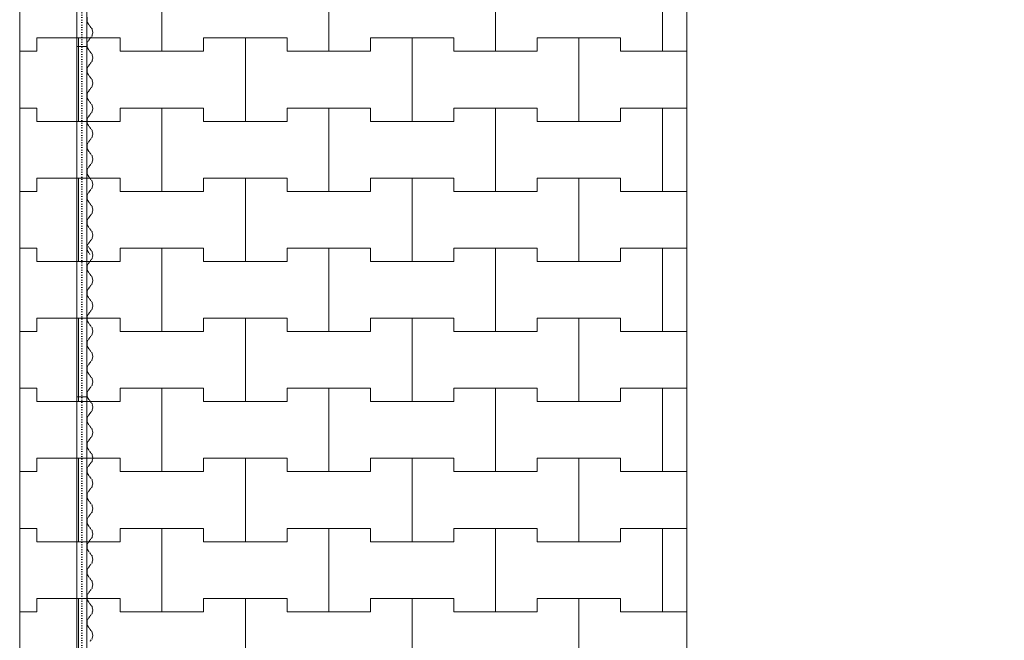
# Model space of a CAD drawing. Header units: centimetres. Extents: x -1589 to 108054, y -205274 to 31709.
# Tile 151 of 256: x 1582 to 1878, y 23002 to 23188. Entities that reach past the tile are written whole.
import ezdxf

# ---------------------------------------------------------------- set-up
doc = ezdxf.new("R2010")
doc.units = ezdxf.units.CM
doc.header["$LTSCALE"] = 0.01
doc.header["$MEASUREMENT"] = 0
doc.linetypes.add('11108-COL-C310_XMODEL$0$HIDDEN', pattern=[0.375, 0.25, -0.125])
doc.linetypes.add('Kropkowana', pattern=[63.499999, 0, -63.499999])
doc.layers.add('0_Teren', color=7, linetype='Continuous')
doc.layers.add('2_ściana dekoracyjna 3', color=7, linetype='Continuous')

msp = doc.modelspace()

# ---------------------------------------------------------------- linework, layer by layer
at = {"layer": '0_Teren', "color": 8, "linetype": 'Continuous', "lineweight": 5}
for p, q in [((1625, 23178.39122), (1625, 23203.39122)), ((1625, 23203.39122), (1625, 23178.39122)), ((1675, 23178.39122), (1675, 23203.39122)), ((1675, 23203.39122), (1675, 23178.39122)), ((1725, 23178.39122), (1725, 23203.39122)), ((1725, 23203.39122), (1725, 23178.39122)), ((1775, 23178.39122), (1775, 23203.39122)), ((1775, 23203.39122), (1775, 23178.39122)), ((1587.5, 23178.39122), (1587.5, 23182.39122)), ((1587.5, 23182.39122), (1587.5, 23178.39122)), ((1587.5, 23182.39122), (1600, 23182.39122)), ((1587.5, 23182.39122), (1612.5, 23182.39122)), ((1600, 23182.39122), (1612.5, 23182.39122)), ((1600, 23157.39122), (1600, 23182.39122)), ((1600, 23182.39122), (1600, 23157.39122)), ((1612.5, 23182.39122), (1612.5, 23178.39122)), ((1612.5, 23178.39122), (1612.5, 23182.39122)), ((1637.5, 23178.39122), (1637.5, 23182.39122)), ((1637.5, 23182.39122), (1637.5, 23178.39122)), ((1637.5, 23182.39122), (1650, 23182.39122)), ((1637.5, 23182.39122), (1662.5, 23182.39122)), ((1650, 23182.39122), (1662.5, 23182.39122)), ((1650, 23157.39122), (1650, 23182.39122)), ((1650, 23182.39122), (1650, 23157.39122)), ((1662.5, 23182.39122), (1662.5, 23178.39122)), ((1662.5, 23178.39122), (1662.5, 23182.39122)), ((1687.5, 23178.39122), (1687.5, 23182.39122)), ((1687.5, 23182.39122), (1687.5, 23178.39122)), ((1687.5, 23182.39122), (1700, 23182.39122)), ((1687.5, 23182.39122), (1712.5, 23182.39122)), ((1700, 23182.39122), (1712.5, 23182.39122)), ((1700, 23157.39122), (1700, 23182.39122)), ((1700, 23182.39122), (1700, 23157.39122)), ((1712.5, 23182.39122), (1712.5, 23178.39122)), ((1712.5, 23178.39122), (1712.5, 23182.39122)), ((1737.5, 23178.39122), (1737.5, 23182.39122)), ((1737.5, 23182.39122), (1737.5, 23178.39122)), ((1737.5, 23182.39122), (1750, 23182.39122)), ((1737.5, 23182.39122), (1762.5, 23182.39122)), ((1750, 23182.39122), (1762.5, 23182.39122)), ((1750, 23157.39122), (1750, 23182.39122)), ((1750, 23182.39122), (1750, 23157.39122)), ((1762.5, 23182.39122), (1762.5, 23178.39122)), ((1762.5, 23178.39122), (1762.5, 23182.39122)), ((1582.35863, 23178.39122), (1587.5, 23178.39122)), ((1582.35863, 23178.39122), (1587.5, 23178.39122)), ((1612.5, 23178.39122), (1625, 23178.39122)), ((1612.5, 23178.39122), (1637.5, 23178.39122)), ((1625, 23178.39122), (1637.5, 23178.39122)), ((1662.5, 23178.39122), (1675, 23178.39122)), ((1662.5, 23178.39122), (1687.5, 23178.39122)), ((1675, 23178.39122), (1687.5, 23178.39122)), ((1712.5, 23178.39122), (1725, 23178.39122)), ((1712.5, 23178.39122), (1737.5, 23178.39122)), ((1725, 23178.39122), (1737.5, 23178.39122)), ((1762.5, 23178.39122), (1775, 23178.39122)), ((1762.5, 23178.39122), (1782.3586, 23178.39122)), ((1775, 23178.39122), (1782.3586, 23178.39122)), ((1582.35863, 23161.39122), (1587.5, 23161.39122)), ((1582.35863, 23161.39122), (1587.5, 23161.39122)), ((1587.5, 23161.39122), (1587.5, 23157.39122)), ((1587.5, 23157.39122), (1587.5, 23161.39122)), ((1612.5, 23157.39122), (1612.5, 23161.39122)), ((1612.5, 23161.39122), (1612.5, 23157.39122)), ((1612.5, 23161.39122), (1625, 23161.39122)), ((1612.5, 23161.39122), (1637.5, 23161.39122)), ((1625, 23161.39122), (1637.5, 23161.39122)), ((1625, 23136.39122), (1625, 23161.39122)), ((1625, 23161.39122), (1625, 23136.39122)), ((1637.5, 23161.39122), (1637.5, 23157.39122)), ((1637.5, 23157.39122), (1637.5, 23161.39122)), ((1662.5, 23157.39122), (1662.5, 23161.39122)), ((1662.5, 23161.39122), (1662.5, 23157.39122)), ((1662.5, 23161.39122), (1675, 23161.39122)), ((1662.5, 23161.39122), (1687.5, 23161.39122)), ((1675, 23161.39122), (1687.5, 23161.39122)), ((1675, 23136.39122), (1675, 23161.39122)), ((1675, 23161.39122), (1675, 23136.39122)), ((1687.5, 23161.39122), (1687.5, 23157.39122)), ((1687.5, 23157.39122), (1687.5, 23161.39122)), ((1712.5, 23157.39122), (1712.5, 23161.39122)), ((1712.5, 23161.39122), (1712.5, 23157.39122)), ((1712.5, 23161.39122), (1725, 23161.39122)), ((1712.5, 23161.39122), (1737.5, 23161.39122)), ((1725, 23161.39122), (1737.5, 23161.39122)), ((1725, 23136.39122), (1725, 23161.39122)), ((1725, 23161.39122), (1725, 23136.39122)), ((1737.5, 23161.39122), (1737.5, 23157.39122)), ((1737.5, 23157.39122), (1737.5, 23161.39122)), ((1762.5, 23157.39122), (1762.5, 23161.39122)), ((1762.5, 23161.39122), (1762.5, 23157.39122)), ((1762.5, 23161.39122), (1775, 23161.39122)), ((1762.5, 23161.39122), (1782.3586, 23161.39122)), ((1775, 23161.39122), (1782.3586, 23161.39122)), ((1775, 23136.39122), (1775, 23161.39122)), ((1775, 23161.39122), (1775, 23136.39122)), ((1587.5, 23157.39122), (1600, 23157.39122)), ((1587.5, 23157.39122), (1612.5, 23157.39122)), ((1600, 23157.39122), (1612.5, 23157.39122)), ((1637.5, 23157.39122), (1650, 23157.39122)), ((1637.5, 23157.39122), (1662.5, 23157.39122)), ((1650, 23157.39122), (1662.5, 23157.39122)), ((1687.5, 23157.39122), (1700, 23157.39122)), ((1687.5, 23157.39122), (1712.5, 23157.39122)), ((1700, 23157.39122), (1712.5, 23157.39122)), ((1737.5, 23157.39122), (1750, 23157.39122)), ((1737.5, 23157.39122), (1762.5, 23157.39122)), ((1750, 23157.39122), (1762.5, 23157.39122)), ((1587.5, 23136.39122), (1587.5, 23140.39122)), ((1587.5, 23140.39122), (1587.5, 23136.39122)), ((1587.5, 23140.39122), (1600, 23140.39122)), ((1587.5, 23140.39122), (1612.5, 23140.39122)), ((1600, 23140.39122), (1612.5, 23140.39122)), ((1600, 23115.39122), (1600, 23140.39122)), ((1600, 23140.39122), (1600, 23115.39122)), ((1612.5, 23140.39122), (1612.5, 23136.39122)), ((1612.5, 23136.39122), (1612.5, 23140.39122)), ((1637.5, 23136.39122), (1637.5, 23140.39122)), ((1637.5, 23140.39122), (1637.5, 23136.39122)), ((1637.5, 23140.39122), (1650, 23140.39122)), ((1637.5, 23140.39122), (1662.5, 23140.39122)), ((1650, 23140.39122), (1662.5, 23140.39122)), ((1650, 23115.39122), (1650, 23140.39122)), ((1650, 23140.39122), (1650, 23115.39122)), ((1662.5, 23140.39122), (1662.5, 23136.39122)), ((1662.5, 23136.39122), (1662.5, 23140.39122)), ((1687.5, 23136.39122), (1687.5, 23140.39122)), ((1687.5, 23140.39122), (1687.5, 23136.39122)), ((1687.5, 23140.39122), (1700, 23140.39122)), ((1687.5, 23140.39122), (1712.5, 23140.39122)), ((1700, 23140.39122), (1712.5, 23140.39122)), ((1700, 23115.39122), (1700, 23140.39122)), ((1700, 23140.39122), (1700, 23115.39122)), ((1712.5, 23140.39122), (1712.5, 23136.39122)), ((1712.5, 23136.39122), (1712.5, 23140.39122)), ((1737.5, 23136.39122), (1737.5, 23140.39122)), ((1737.5, 23140.39122), (1737.5, 23136.39122)), ((1737.5, 23140.39122), (1750, 23140.39122)), ((1737.5, 23140.39122), (1762.5, 23140.39122)), ((1750, 23140.39122), (1762.5, 23140.39122)), ((1750, 23115.39122), (1750, 23140.39122)), ((1750, 23140.39122), (1750, 23115.39122)), ((1762.5, 23140.39122), (1762.5, 23136.39122)), ((1762.5, 23136.39122), (1762.5, 23140.39122)), ((1582.35863, 23136.39122), (1587.5, 23136.39122)), ((1582.35863, 23136.39122), (1587.5, 23136.39122)), ((1612.5, 23136.39122), (1625, 23136.39122)), ((1612.5, 23136.39122), (1637.5, 23136.39122)), ((1625, 23136.39122), (1637.5, 23136.39122)), ((1662.5, 23136.39122), (1675, 23136.39122)), ((1662.5, 23136.39122), (1687.5, 23136.39122)), ((1675, 23136.39122), (1687.5, 23136.39122)), ((1712.5, 23136.39122), (1725, 23136.39122)), ((1712.5, 23136.39122), (1737.5, 23136.39122)), ((1725, 23136.39122), (1737.5, 23136.39122)), ((1762.5, 23136.39122), (1775, 23136.39122)), ((1762.5, 23136.39122), (1782.3586, 23136.39122)), ((1775, 23136.39122), (1782.3586, 23136.39122)), ((1582.35863, 23119.39122), (1587.5, 23119.39122)), ((1582.35863, 23119.39122), (1587.5, 23119.39122)), ((1587.5, 23119.39122), (1587.5, 23115.39122)), ((1587.5, 23115.39122), (1587.5, 23119.39122)), ((1612.5, 23115.39122), (1612.5, 23119.39122)), ((1612.5, 23119.39122), (1612.5, 23115.39122)), ((1612.5, 23119.39122), (1625, 23119.39122)), ((1612.5, 23119.39122), (1637.5, 23119.39122)), ((1625, 23119.39122), (1637.5, 23119.39122)), ((1625, 23094.39122), (1625, 23119.39122)), ((1625, 23119.39122), (1625, 23094.39122)), ((1637.5, 23119.39122), (1637.5, 23115.39122)), ((1637.5, 23115.39122), (1637.5, 23119.39122)), ((1662.5, 23115.39122), (1662.5, 23119.39122)), ((1662.5, 23119.39122), (1662.5, 23115.39122)), ((1662.5, 23119.39122), (1675, 23119.39122)), ((1662.5, 23119.39122), (1687.5, 23119.39122)), ((1675, 23119.39122), (1687.5, 23119.39122)), ((1675, 23094.39122), (1675, 23119.39122)), ((1675, 23119.39122), (1675, 23094.39122)), ((1687.5, 23119.39122), (1687.5, 23115.39122)), ((1687.5, 23115.39122), (1687.5, 23119.39122)), ((1712.5, 23115.39122), (1712.5, 23119.39122)), ((1712.5, 23119.39122), (1712.5, 23115.39122)), ((1712.5, 23119.39122), (1725, 23119.39122)), ((1712.5, 23119.39122), (1737.5, 23119.39122)), ((1725, 23119.39122), (1737.5, 23119.39122)), ((1725, 23094.39122), (1725, 23119.39122)), ((1725, 23119.39122), (1725, 23094.39122)), ((1737.5, 23119.39122), (1737.5, 23115.39122)), ((1737.5, 23115.39122), (1737.5, 23119.39122)), ((1762.5, 23115.39122), (1762.5, 23119.39122)), ((1762.5, 23119.39122), (1762.5, 23115.39122)), ((1762.5, 23119.39122), (1775, 23119.39122)), ((1762.5, 23119.39122), (1782.3586, 23119.39122)), ((1775, 23119.39122), (1782.3586, 23119.39122)), ((1775, 23094.39122), (1775, 23119.39122)), ((1775, 23119.39122), (1775, 23094.39122)), ((1587.5, 23115.39122), (1600, 23115.39122)), ((1587.5, 23115.39122), (1612.5, 23115.39122)), ((1600, 23115.39122), (1612.5, 23115.39122)), ((1637.5, 23115.39122), (1650, 23115.39122)), ((1637.5, 23115.39122), (1662.5, 23115.39122)), ((1650, 23115.39122), (1662.5, 23115.39122)), ((1687.5, 23115.39122), (1700, 23115.39122)), ((1687.5, 23115.39122), (1712.5, 23115.39122)), ((1700, 23115.39122), (1712.5, 23115.39122)), ((1737.5, 23115.39122), (1750, 23115.39122)), ((1737.5, 23115.39122), (1762.5, 23115.39122)), ((1750, 23115.39122), (1762.5, 23115.39122)), ((1587.5, 23094.39122), (1587.5, 23098.39122)), ((1587.5, 23098.39122), (1587.5, 23094.39122)), ((1587.5, 23098.39122), (1600, 23098.39122)), ((1587.5, 23098.39122), (1612.5, 23098.39122)), ((1600, 23098.39122), (1612.5, 23098.39122)), ((1600, 23073.39122), (1600, 23098.39122)), ((1600, 23098.39122), (1600, 23073.39122)), ((1612.5, 23098.39122), (1612.5, 23094.39122)), ((1612.5, 23094.39122), (1612.5, 23098.39122)), ((1637.5, 23094.39122), (1637.5, 23098.39122)), ((1637.5, 23098.39122), (1637.5, 23094.39122)), ((1637.5, 23098.39122), (1650, 23098.39122)), ((1637.5, 23098.39122), (1662.5, 23098.39122)), ((1650, 23098.39122), (1662.5, 23098.39122)), ((1650, 23073.39122), (1650, 23098.39122)), ((1650, 23098.39122), (1650, 23073.39122)), ((1662.5, 23098.39122), (1662.5, 23094.39122)), ((1662.5, 23094.39122), (1662.5, 23098.39122)), ((1687.5, 23094.39122), (1687.5, 23098.39122)), ((1687.5, 23098.39122), (1687.5, 23094.39122)), ((1687.5, 23098.39122), (1700, 23098.39122)), ((1687.5, 23098.39122), (1712.5, 23098.39122)), ((1700, 23098.39122), (1712.5, 23098.39122)), ((1700, 23073.39122), (1700, 23098.39122)), ((1700, 23098.39122), (1700, 23073.39122)), ((1712.5, 23098.39122), (1712.5, 23094.39122)), ((1712.5, 23094.39122), (1712.5, 23098.39122)), ((1737.5, 23094.39122), (1737.5, 23098.39122)), ((1737.5, 23098.39122), (1737.5, 23094.39122)), ((1737.5, 23098.39122), (1750, 23098.39122)), ((1737.5, 23098.39122), (1762.5, 23098.39122)), ((1750, 23098.39122), (1762.5, 23098.39122)), ((1750, 23073.39122), (1750, 23098.39122)), ((1750, 23098.39122), (1750, 23073.39122)), ((1762.5, 23098.39122), (1762.5, 23094.39122)), ((1762.5, 23094.39122), (1762.5, 23098.39122)), ((1582.35862, 23094.39122), (1587.5, 23094.39122)), ((1582.35862, 23094.39122), (1587.5, 23094.39122)), ((1612.5, 23094.39122), (1625, 23094.39122)), ((1612.5, 23094.39122), (1637.5, 23094.39122)), ((1625, 23094.39122), (1637.5, 23094.39122)), ((1662.5, 23094.39122), (1675, 23094.39122)), ((1662.5, 23094.39122), (1687.5, 23094.39122)), ((1675, 23094.39122), (1687.5, 23094.39122)), ((1712.5, 23094.39122), (1725, 23094.39122)), ((1712.5, 23094.39122), (1737.5, 23094.39122)), ((1725, 23094.39122), (1737.5, 23094.39122)), ((1762.5, 23094.39122), (1775, 23094.39122)), ((1762.5, 23094.39122), (1782.3586, 23094.39122)), ((1775, 23094.39122), (1782.3586, 23094.39122)), ((1582.35862, 23077.39122), (1587.5, 23077.39122)), ((1582.35862, 23077.39122), (1587.5, 23077.39122)), ((1587.5, 23077.39122), (1587.5, 23073.39122)), ((1587.5, 23073.39122), (1587.5, 23077.39122)), ((1612.5, 23073.39122), (1612.5, 23077.39122)), ((1612.5, 23077.39122), (1612.5, 23073.39122)), ((1612.5, 23077.39122), (1625, 23077.39122)), ((1612.5, 23077.39122), (1637.5, 23077.39122)), ((1625, 23077.39122), (1637.5, 23077.39122)), ((1625, 23052.39122), (1625, 23077.39122)), ((1625, 23077.39122), (1625, 23052.39122)), ((1637.5, 23077.39122), (1637.5, 23073.39122)), ((1637.5, 23073.39122), (1637.5, 23077.39122)), ((1662.5, 23073.39122), (1662.5, 23077.39122)), ((1662.5, 23077.39122), (1662.5, 23073.39122)), ((1662.5, 23077.39122), (1675, 23077.39122)), ((1662.5, 23077.39122), (1687.5, 23077.39122)), ((1675, 23077.39122), (1687.5, 23077.39122)), ((1675, 23052.39122), (1675, 23077.39122)), ((1675, 23077.39122), (1675, 23052.39122)), ((1687.5, 23077.39122), (1687.5, 23073.39122)), ((1687.5, 23073.39122), (1687.5, 23077.39122)), ((1712.5, 23073.39122), (1712.5, 23077.39122)), ((1712.5, 23077.39122), (1712.5, 23073.39122)), ((1712.5, 23077.39122), (1725, 23077.39122)), ((1712.5, 23077.39122), (1737.5, 23077.39122)), ((1725, 23077.39122), (1737.5, 23077.39122)), ((1725, 23052.39122), (1725, 23077.39122)), ((1725, 23077.39122), (1725, 23052.39122)), ((1737.5, 23077.39122), (1737.5, 23073.39122)), ((1737.5, 23073.39122), (1737.5, 23077.39122)), ((1762.5, 23073.39122), (1762.5, 23077.39122)), ((1762.5, 23077.39122), (1762.5, 23073.39122)), ((1762.5, 23077.39122), (1775, 23077.39122)), ((1762.5, 23077.39122), (1782.3586, 23077.39122)), ((1775, 23077.39122), (1782.3586, 23077.39122)), ((1775, 23052.39122), (1775, 23077.39122)), ((1775, 23077.39122), (1775, 23052.39122)), ((1587.5, 23073.39122), (1600, 23073.39122)), ((1587.5, 23073.39122), (1612.5, 23073.39122)), ((1600, 23073.39122), (1612.5, 23073.39122)), ((1637.5, 23073.39122), (1650, 23073.39122)), ((1637.5, 23073.39122), (1662.5, 23073.39122)), ((1650, 23073.39122), (1662.5, 23073.39122)), ((1687.5, 23073.39122), (1700, 23073.39122)), ((1687.5, 23073.39122), (1712.5, 23073.39122)), ((1700, 23073.39122), (1712.5, 23073.39122)), ((1737.5, 23073.39122), (1750, 23073.39122)), ((1737.5, 23073.39122), (1762.5, 23073.39122)), ((1750, 23073.39122), (1762.5, 23073.39122)), ((1587.5, 23052.39122), (1587.5, 23056.39122)), ((1587.5, 23056.39122), (1587.5, 23052.39122)), ((1587.5, 23056.39122), (1600, 23056.39122)), ((1587.5, 23056.39122), (1612.5, 23056.39122)), ((1600, 23056.39122), (1612.5, 23056.39122)), ((1600, 23031.39122), (1600, 23056.39122)), ((1600, 23056.39122), (1600, 23031.39122)), ((1612.5, 23056.39122), (1612.5, 23052.39122)), ((1612.5, 23052.39122), (1612.5, 23056.39122)), ((1637.5, 23052.39122), (1637.5, 23056.39122)), ((1637.5, 23056.39122), (1637.5, 23052.39122)), ((1637.5, 23056.39122), (1650, 23056.39122)), ((1637.5, 23056.39122), (1662.5, 23056.39122)), ((1650, 23056.39122), (1662.5, 23056.39122)), ((1650, 23031.39122), (1650, 23056.39122)), ((1650, 23056.39122), (1650, 23031.39122)), ((1662.5, 23056.39122), (1662.5, 23052.39122)), ((1662.5, 23052.39122), (1662.5, 23056.39122)), ((1687.5, 23052.39122), (1687.5, 23056.39122)), ((1687.5, 23056.39122), (1687.5, 23052.39122)), ((1687.5, 23056.39122), (1700, 23056.39122)), ((1687.5, 23056.39122), (1712.5, 23056.39122)), ((1700, 23056.39122), (1712.5, 23056.39122)), ((1700, 23031.39122), (1700, 23056.39122)), ((1700, 23056.39122), (1700, 23031.39122)), ((1712.5, 23056.39122), (1712.5, 23052.39122)), ((1712.5, 23052.39122), (1712.5, 23056.39122)), ((1737.5, 23052.39122), (1737.5, 23056.39122)), ((1737.5, 23056.39122), (1737.5, 23052.39122)), ((1737.5, 23056.39122), (1750, 23056.39122)), ((1737.5, 23056.39122), (1762.5, 23056.39122)), ((1750, 23056.39122), (1762.5, 23056.39122)), ((1750, 23031.39122), (1750, 23056.39122)), ((1750, 23056.39122), (1750, 23031.39122)), ((1762.5, 23056.39122), (1762.5, 23052.39122)), ((1762.5, 23052.39122), (1762.5, 23056.39122)), ((1582.35862, 23052.39122), (1587.5, 23052.39122)), ((1582.35862, 23052.39122), (1587.5, 23052.39122)), ((1612.5, 23052.39122), (1625, 23052.39122)), ((1612.5, 23052.39122), (1637.5, 23052.39122)), ((1625, 23052.39122), (1637.5, 23052.39122)), ((1662.5, 23052.39122), (1675, 23052.39122)), ((1662.5, 23052.39122), (1687.5, 23052.39122)), ((1675, 23052.39122), (1687.5, 23052.39122)), ((1712.5, 23052.39122), (1725, 23052.39122)), ((1712.5, 23052.39122), (1737.5, 23052.39122)), ((1725, 23052.39122), (1737.5, 23052.39122)), ((1762.5, 23052.39122), (1775, 23052.39122)), ((1762.5, 23052.39122), (1782.3586, 23052.39122)), ((1775, 23052.39122), (1782.3586, 23052.39122)), ((1582.35862, 23035.39122), (1587.5, 23035.39122)), ((1582.35862, 23035.39122), (1587.5, 23035.39122)), ((1587.5, 23035.39122), (1587.5, 23031.39122)), ((1587.5, 23031.39122), (1587.5, 23035.39122)), ((1612.5, 23031.39122), (1612.5, 23035.39122)), ((1612.5, 23035.39122), (1612.5, 23031.39122)), ((1612.5, 23035.39122), (1625, 23035.39122)), ((1612.5, 23035.39122), (1637.5, 23035.39122)), ((1625, 23035.39122), (1637.5, 23035.39122)), ((1625, 23010.39122), (1625, 23035.39122)), ((1625, 23035.39122), (1625, 23010.39122)), ((1637.5, 23035.39122), (1637.5, 23031.39122)), ((1637.5, 23031.39122), (1637.5, 23035.39122)), ((1662.5, 23031.39122), (1662.5, 23035.39122)), ((1662.5, 23035.39122), (1662.5, 23031.39122)), ((1662.5, 23035.39122), (1675, 23035.39122)), ((1662.5, 23035.39122), (1687.5, 23035.39122)), ((1675, 23035.39122), (1687.5, 23035.39122)), ((1675, 23010.39122), (1675, 23035.39122)), ((1675, 23035.39122), (1675, 23010.39122)), ((1687.5, 23035.39122), (1687.5, 23031.39122)), ((1687.5, 23031.39122), (1687.5, 23035.39122)), ((1712.5, 23031.39122), (1712.5, 23035.39122)), ((1712.5, 23035.39122), (1712.5, 23031.39122)), ((1712.5, 23035.39122), (1725, 23035.39122)), ((1712.5, 23035.39122), (1737.5, 23035.39122)), ((1725, 23035.39122), (1737.5, 23035.39122)), ((1725, 23010.39122), (1725, 23035.39122)), ((1725, 23035.39122), (1725, 23010.39122)), ((1737.5, 23035.39122), (1737.5, 23031.39122)), ((1737.5, 23031.39122), (1737.5, 23035.39122)), ((1762.5, 23031.39122), (1762.5, 23035.39122)), ((1762.5, 23035.39122), (1762.5, 23031.39122)), ((1762.5, 23035.39122), (1775, 23035.39122)), ((1762.5, 23035.39122), (1782.3586, 23035.39122)), ((1775, 23035.39122), (1782.3586, 23035.39122)), ((1775, 23010.39122), (1775, 23035.39122)), ((1775, 23035.39122), (1775, 23010.39122)), ((1587.5, 23031.39122), (1600, 23031.39122)), ((1587.5, 23031.39122), (1612.5, 23031.39122)), ((1600, 23031.39122), (1612.5, 23031.39122)), ((1637.5, 23031.39122), (1650, 23031.39122)), ((1637.5, 23031.39122), (1662.5, 23031.39122)), ((1650, 23031.39122), (1662.5, 23031.39122)), ((1687.5, 23031.39122), (1700, 23031.39122)), ((1687.5, 23031.39122), (1712.5, 23031.39122)), ((1700, 23031.39122), (1712.5, 23031.39122)), ((1737.5, 23031.39122), (1750, 23031.39122)), ((1737.5, 23031.39122), (1762.5, 23031.39122)), ((1750, 23031.39122), (1762.5, 23031.39122)), ((1587.5, 23010.39122), (1587.5, 23014.39122)), ((1587.5, 23014.39122), (1587.5, 23010.39122)), ((1587.5, 23014.39122), (1600, 23014.39122)), ((1587.5, 23014.39122), (1612.5, 23014.39122)), ((1600, 23014.39122), (1612.5, 23014.39122)), ((1600, 22989.39122), (1600, 23014.39122)), ((1600, 23014.39122), (1600, 22989.39122)), ((1612.5, 23014.39122), (1612.5, 23010.39122)), ((1612.5, 23010.39122), (1612.5, 23014.39122)), ((1637.5, 23010.39122), (1637.5, 23014.39122)), ((1637.5, 23014.39122), (1637.5, 23010.39122)), ((1637.5, 23014.39122), (1650, 23014.39122)), ((1637.5, 23014.39122), (1662.5, 23014.39122)), ((1650, 23014.39122), (1662.5, 23014.39122)), ((1650, 22989.39122), (1650, 23014.39122)), ((1650, 23014.39122), (1650, 22989.39122)), ((1662.5, 23014.39122), (1662.5, 23010.39122)), ((1662.5, 23010.39122), (1662.5, 23014.39122)), ((1687.5, 23010.39122), (1687.5, 23014.39122)), ((1687.5, 23014.39122), (1687.5, 23010.39122)), ((1687.5, 23014.39122), (1700, 23014.39122)), ((1687.5, 23014.39122), (1712.5, 23014.39122)), ((1700, 23014.39122), (1712.5, 23014.39122)), ((1700, 22989.39122), (1700, 23014.39122)), ((1700, 23014.39122), (1700, 22989.39122)), ((1712.5, 23014.39122), (1712.5, 23010.39122)), ((1712.5, 23010.39122), (1712.5, 23014.39122)), ((1737.5, 23010.39122), (1737.5, 23014.39122)), ((1737.5, 23014.39122), (1737.5, 23010.39122)), ((1737.5, 23014.39122), (1750, 23014.39122)), ((1737.5, 23014.39122), (1762.5, 23014.39122)), ((1750, 23014.39122), (1762.5, 23014.39122)), ((1750, 22989.39122), (1750, 23014.39122)), ((1750, 23014.39122), (1750, 22989.39122)), ((1762.5, 23014.39122), (1762.5, 23010.39122)), ((1762.5, 23010.39122), (1762.5, 23014.39122)), ((1582.35862, 23010.39122), (1587.5, 23010.39122)), ((1582.35862, 23010.39122), (1587.5, 23010.39122)), ((1612.5, 23010.39122), (1625, 23010.39122)), ((1612.5, 23010.39122), (1637.5, 23010.39122)), ((1625, 23010.39122), (1637.5, 23010.39122)), ((1662.5, 23010.39122), (1675, 23010.39122)), ((1662.5, 23010.39122), (1687.5, 23010.39122)), ((1675, 23010.39122), (1687.5, 23010.39122)), ((1712.5, 23010.39122), (1725, 23010.39122)), ((1712.5, 23010.39122), (1737.5, 23010.39122)), ((1725, 23010.39122), (1737.5, 23010.39122)), ((1762.5, 23010.39122), (1775, 23010.39122)), ((1762.5, 23010.39122), (1782.3586, 23010.39122)), ((1775, 23010.39122), (1782.3586, 23010.39122))]:
    msp.add_line(p, q, dxfattribs=at)
at = {"layer": '0_Teren', "color": 8, "linetype": 'Continuous', "lineweight": 5, "flags": 128}
for points in [[(810.17871, 23572.24523), (1284.46474, 23572.24523), (1782.3586, 23329.50702), (1782.3586, 22816.53156), (1582.3586, 22816.53309), (1582.35864, 23257.24406), (1377.3586, 23257.24406), (1377.3586, 23002.24406), (932.3586, 23002.24406), (932.3586, 23387.3523), (759.63338, 23469.28591)], [(1782.3586, 23329.50702), (2438.92464, 23009.41136), (3315.35447, 23010.95776), (5481.68015, 23027.11845), (6144.09458, 23032.06004), (6144.09458, 22816.99911), (1823.92858, 22816.99911), (1782.3586, 22816.99911)]]:
    msp.add_lwpolyline(points, close=True, dxfattribs=at)
at = {"layer": '2_ściana dekoracyjna 3', "color": 8, "linetype": 'Kropkowana', "lineweight": 5}
msp.add_line((1600.94339, 22967.24406), (1600.94339, 23392.36321), dxfattribs=at)
at = {"layer": '2_ściana dekoracyjna 3', "color": 8, "linetype": 'Continuous', "lineweight": 5}
for p, q in [((1599.44339, 23284.77133), (1599.44339, 23179.80363)), ((1602.44339, 23284.77133), (1602.44339, 23179.80363)), ((1602.44339, 23179.80363), (1599.44339, 23179.80363)), ((1599.44339, 23179.80363), (1599.44339, 23074.83594)), ((1602.44339, 23179.80363), (1602.44339, 23074.83594)), ((1599.44339, 23074.83594), (1599.44339, 23022.35215)), ((1602.44339, 23074.83594), (1599.44339, 23074.83594)), ((1602.44339, 23074.83594), (1602.44339, 23022.35215)), ((1599.44339, 23022.35209), (1599.44339, 22967.24406)), ((1602.44339, 23022.35209), (1602.44339, 22967.24406))]:
    msp.add_line(p, q, dxfattribs=at)
at = {"layer": '2_ściana dekoracyjna 3', "color": 8, "linetype": '11108-COL-C310_XMODEL$0$HIDDEN', "lineweight": 5}
for p, q in [((1602.58442, 23188.58011), (1602.58442, 23187.15265)), ((1602.58442, 23187.15265), (1603.37841, 23185.96638)), ((1603.37841, 23185.96638), (1604.04203, 23185.11757)), ((1604.04203, 23185.11757), (1604.27841, 23184.06638)), ((1604.27841, 23184.06638), (1604.04203, 23183.01519)), ((1603.37841, 23182.16638), (1602.58442, 23180.98011)), ((1602.58442, 23180.98011), (1602.58442, 23179.55265)), ((1604.04203, 23183.01519), (1603.37841, 23182.16638)), ((1602.58442, 23179.55265), (1603.37841, 23178.36638)), ((1603.37841, 23178.36638), (1604.04203, 23177.51757)), ((1604.04203, 23175.41519), (1603.37841, 23174.56638)), ((1604.04203, 23177.51757), (1604.27841, 23176.46638)), ((1604.27841, 23176.46638), (1604.04203, 23175.41519)), ((1603.37841, 23174.56638), (1602.58442, 23173.38011)), ((1602.58442, 23173.38011), (1602.58442, 23171.95265)), ((1602.58442, 23171.95265), (1603.37841, 23170.76638)), ((1603.37841, 23170.76638), (1604.04203, 23169.91757)), ((1604.04203, 23169.91757), (1604.27841, 23168.86638)), ((1604.27841, 23168.86638), (1604.04203, 23167.81519)), ((1603.37841, 23166.96638), (1602.58442, 23165.78011)), ((1604.04203, 23167.81519), (1603.37841, 23166.96638)), ((1602.58442, 23165.78011), (1602.58442, 23164.35265)), ((1602.58442, 23164.35265), (1603.37841, 23163.16638)), ((1603.37841, 23163.16638), (1604.04203, 23162.31757)), ((1604.04203, 23160.21519), (1603.37841, 23159.36638)), ((1604.04203, 23162.31757), (1604.27841, 23161.26638)), ((1604.27841, 23161.26638), (1604.04203, 23160.21519)), ((1603.37841, 23159.36638), (1602.58442, 23158.18011)), ((1602.58442, 23158.18011), (1602.58442, 23156.75265)), ((1602.58442, 23156.75265), (1603.37841, 23155.56638)), ((1603.37841, 23155.56638), (1604.04203, 23154.71757)), ((1604.04203, 23154.71757), (1604.27841, 23153.66638)), ((1603.37841, 23151.76638), (1602.58442, 23150.58011)), ((1604.04203, 23152.61519), (1603.37841, 23151.76638)), ((1604.27841, 23153.66638), (1604.04203, 23152.61519)), ((1602.58442, 23150.58011), (1602.58442, 23149.15265)), ((1602.58442, 23149.15265), (1603.37841, 23147.96638)), ((1603.37841, 23147.96638), (1604.04203, 23147.11757)), ((1604.04203, 23147.11757), (1604.27841, 23146.06638)), ((1604.27841, 23146.06638), (1604.04203, 23145.01519)), ((1603.37841, 23144.16638), (1602.58442, 23142.98011)), ((1602.58442, 23142.98011), (1602.58442, 23141.55265)), ((1604.04203, 23145.01519), (1603.37841, 23144.16638)), ((1602.58442, 23141.55265), (1603.37841, 23140.36638)), ((1603.37841, 23140.36638), (1604.04203, 23139.51757)), ((1604.04203, 23139.51757), (1604.27841, 23138.46638)), ((1603.37841, 23136.56638), (1602.58442, 23135.38011)), ((1604.04203, 23137.41519), (1603.37841, 23136.56638)), ((1604.27841, 23138.46638), (1604.04203, 23137.41519)), ((1602.58442, 23135.38011), (1602.58442, 23133.95265)), ((1602.58442, 23133.95265), (1603.37841, 23132.76638)), ((1603.37841, 23132.76638), (1604.04203, 23131.91757)), ((1604.04203, 23131.91757), (1604.27841, 23130.86638)), ((1604.27841, 23130.86638), (1604.04203, 23129.81519)), ((1603.37841, 23128.96638), (1602.58442, 23127.78011)), ((1602.58442, 23127.78011), (1602.58442, 23126.35265)), ((1604.04203, 23129.81519), (1603.37841, 23128.96638)), ((1602.58442, 23126.35265), (1603.37841, 23125.16638)), ((1603.37841, 23125.16638), (1604.04203, 23124.31757)), ((1604.04203, 23122.21519), (1603.37841, 23121.36638)), ((1604.04203, 23124.31757), (1604.27841, 23123.26638)), ((1604.27841, 23123.26638), (1604.04203, 23122.21519)), ((1603.37841, 23121.36638), (1602.58442, 23120.18011)), ((1602.58442, 23120.18011), (1602.58442, 23118.75265)), ((1602.58442, 23118.75265), (1603.37841, 23117.56638)), ((1602.946, 23119.86031), (1603.37841, 23119.21426)), ((1603.37841, 23119.21426), (1604.04203, 23118.36545)), ((1603.37841, 23117.56638), (1603.40612, 23117.53094)), ((1604.04203, 23116.26307), (1603.37841, 23115.41426)), ((1604.04203, 23118.36545), (1604.27841, 23117.31426)), ((1604.27841, 23117.31426), (1604.04203, 23116.26307)), ((1603.37841, 23115.41426), (1602.58442, 23114.22799)), ((1602.58442, 23114.22799), (1602.58442, 23112.80053)), ((1602.58442, 23112.80053), (1603.37841, 23111.61426)), ((1603.37841, 23111.61426), (1604.04203, 23110.76545)), ((1604.04203, 23110.76545), (1604.27841, 23109.71426)), ((1603.37841, 23107.81426), (1602.58442, 23106.62799)), ((1604.04203, 23108.66307), (1603.37841, 23107.81426)), ((1604.27841, 23109.71426), (1604.04203, 23108.66307)), ((1602.58442, 23106.62799), (1602.58442, 23105.20053)), ((1602.58442, 23105.20053), (1603.37841, 23104.01426)), ((1603.37841, 23104.01426), (1604.04203, 23103.16545)), ((1604.04203, 23101.06307), (1603.37841, 23100.21426)), ((1604.04203, 23103.16545), (1604.27841, 23102.11426)), ((1604.27841, 23102.11426), (1604.04203, 23101.06307)), ((1603.37841, 23100.21426), (1602.58442, 23099.02799)), ((1602.58442, 23099.02799), (1602.58442, 23097.60053)), ((1602.58442, 23097.60053), (1603.37841, 23096.41426)), ((1603.37841, 23096.41426), (1604.04203, 23095.56545)), ((1604.04203, 23095.56545), (1604.27841, 23094.51426)), ((1603.37841, 23092.61426), (1602.58442, 23091.42799)), ((1604.04203, 23093.46307), (1603.37841, 23092.61426)), ((1604.27841, 23094.51426), (1604.04203, 23093.46307)), ((1602.58442, 23091.42799), (1602.58442, 23090.00053)), ((1602.58442, 23090.00053), (1603.37841, 23088.81426)), ((1603.37841, 23088.81426), (1604.04203, 23087.96545)), ((1604.04203, 23087.96545), (1604.27841, 23086.91426)), ((1604.27841, 23086.91426), (1604.04203, 23085.86307)), ((1603.37841, 23085.01426), (1602.58442, 23083.82799)), ((1602.58442, 23083.82799), (1602.58442, 23082.40053)), ((1604.04203, 23085.86307), (1603.37841, 23085.01426)), ((1602.58442, 23082.40053), (1603.37841, 23081.21426)), ((1603.37841, 23081.21426), (1604.04203, 23080.36545)), ((1604.04203, 23080.36545), (1604.27841, 23079.31426)), ((1603.37841, 23077.41426), (1602.58442, 23076.22799)), ((1604.04203, 23078.26307), (1603.37841, 23077.41426)), ((1604.27841, 23079.31426), (1604.04203, 23078.26307)), ((1602.58442, 23076.22799), (1602.58442, 23074.80053)), ((1602.58442, 23074.80053), (1603.37841, 23073.61426)), ((1603.37841, 23073.61426), (1604.04203, 23072.76545)), ((1604.04203, 23072.76545), (1604.27841, 23071.71426)), ((1604.27841, 23071.71426), (1604.04203, 23070.66307)), ((1603.37841, 23069.81426), (1602.58442, 23068.62799)), ((1602.58442, 23068.62799), (1602.58442, 23067.20053)), ((1604.04203, 23070.66307), (1603.37841, 23069.81426)), ((1602.58442, 23067.20053), (1603.37841, 23066.01426)), ((1603.37841, 23066.01426), (1604.04203, 23065.16545)), ((1604.04203, 23063.06307), (1603.37841, 23062.21426)), ((1604.04203, 23065.16545), (1604.27841, 23064.11426)), ((1604.27841, 23064.11426), (1604.04203, 23063.06307)), ((1603.37841, 23062.21426), (1602.58442, 23061.02799)), ((1602.58442, 23061.02799), (1602.58442, 23059.60053)), ((1602.58442, 23059.60053), (1603.37841, 23058.41426)), ((1603.37841, 23058.41426), (1604.04203, 23057.56545)), ((1604.04203, 23057.56545), (1604.27841, 23056.51426)), ((1603.37841, 23054.61426), (1602.58442, 23053.42799)), ((1604.04203, 23055.46307), (1603.37841, 23054.61426)), ((1604.27841, 23056.51426), (1604.04203, 23055.46307)), ((1602.58442, 23053.42799), (1602.58442, 23052.00053)), ((1602.58442, 23052.00053), (1603.37841, 23050.81426)), ((1603.37841, 23050.81426), (1604.04203, 23049.96545)), ((1604.04203, 23047.86307), (1603.37841, 23047.01426)), ((1604.04203, 23049.96545), (1604.27841, 23048.91426)), ((1604.27841, 23048.91426), (1604.04203, 23047.86307)), ((1603.37841, 23047.01426), (1602.58442, 23045.82799)), ((1602.58442, 23045.82799), (1602.58442, 23044.40053)), ((1602.58442, 23044.40053), (1603.37841, 23043.21426)), ((1603.37841, 23043.21426), (1604.04203, 23042.36545)), ((1604.04203, 23042.36545), (1604.27841, 23041.31426)), ((1603.37841, 23039.41426), (1602.58442, 23038.22799)), ((1604.04203, 23040.26307), (1603.37841, 23039.41426)), ((1604.27841, 23041.31426), (1604.04203, 23040.26307)), ((1602.58442, 23038.22799), (1602.58442, 23036.80053)), ((1602.58442, 23036.80053), (1603.37841, 23035.61426)), ((1603.37841, 23035.61426), (1604.04203, 23034.76545)), ((1604.04203, 23034.76545), (1604.27841, 23033.71426)), ((1604.27841, 23033.71426), (1604.04203, 23032.66307)), ((1603.37841, 23031.81426), (1602.58442, 23030.62799)), ((1602.58442, 23030.62799), (1602.58442, 23029.20053)), ((1604.04203, 23032.66307), (1603.37841, 23031.81426)), ((1602.58442, 23029.20053), (1603.37841, 23028.01426)), ((1603.37841, 23028.01426), (1604.04203, 23027.16545)), ((1604.04203, 23027.16545), (1604.27841, 23026.11426)), ((1603.37841, 23024.21426), (1602.58442, 23023.02799)), ((1604.04203, 23025.06307), (1603.37841, 23024.21426)), ((1604.27841, 23026.11426), (1604.04203, 23025.06307)), ((1602.58442, 23023.02799), (1602.58442, 23021.60053)), ((1602.58442, 23021.60053), (1603.37841, 23020.41426)), ((1603.37841, 23020.41426), (1604.04203, 23019.56545)), ((1604.04203, 23019.56545), (1604.27841, 23018.51426)), ((1604.27841, 23018.51426), (1604.04203, 23017.46307)), ((1603.37841, 23016.61426), (1602.58442, 23015.42799)), ((1602.58442, 23015.42799), (1602.58442, 23014.00053)), ((1604.04203, 23017.46307), (1603.37841, 23016.61426)), ((1602.58442, 23014.00053), (1603.37841, 23012.81426)), ((1603.37841, 23012.81426), (1604.04203, 23011.96545)), ((1604.04203, 23009.86307), (1603.37841, 23009.01426)), ((1604.04203, 23011.96545), (1604.27841, 23010.91426)), ((1604.27841, 23010.91426), (1604.04203, 23009.86307)), ((1603.37841, 23009.01426), (1602.58442, 23007.82799)), ((1602.58442, 23007.82799), (1602.58442, 23006.40053)), ((1602.58442, 23006.40053), (1603.37841, 23005.21426)), ((1603.37841, 23005.21426), (1604.04203, 23004.36545)), ((1604.04203, 23004.36545), (1604.27841, 23003.31426)), ((1604.04119, 23002.27976), (1603.37756, 23001.43095)), ((1604.13654, 23002.70381), (1604.04119, 23002.27976)), ((1604.27841, 23003.31426), (1604.14114, 23002.70381))]:
    msp.add_line(p, q, dxfattribs=at)

doc.saveas('drawing.dxf')
